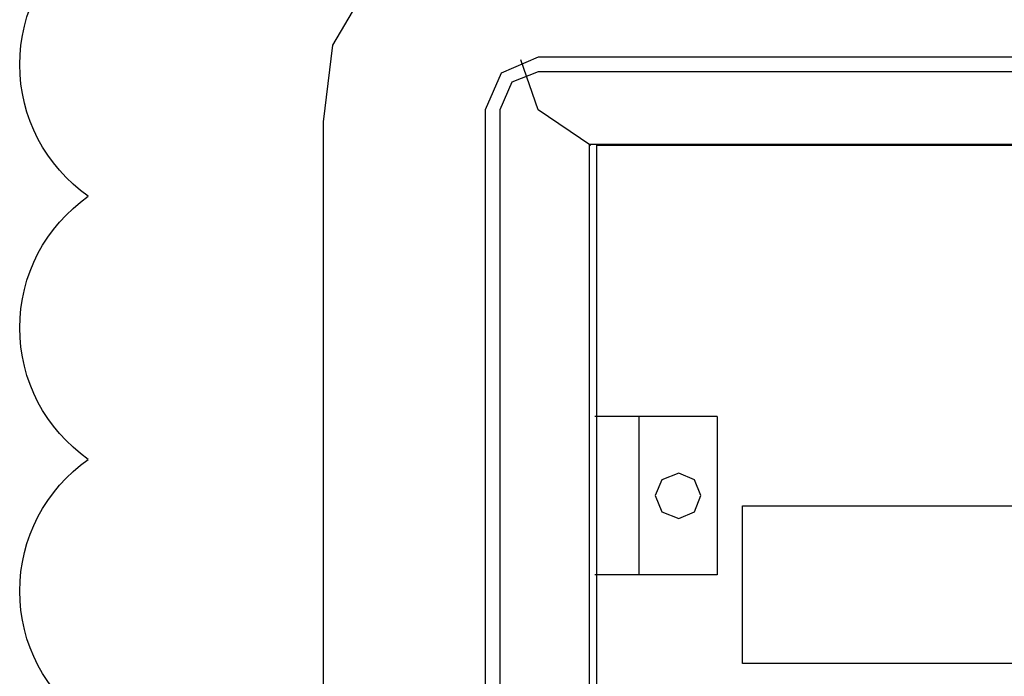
# Model space of a CAD drawing. Header units: millimetres. Extents: x 203 to 3426, y 719 to 2381.
# Tile 141 of 185: x 3330 to 3358, y 2304 to 2323. Entities that reach past the tile are written whole.
import ezdxf

# ---------------------------------------------------------------- set-up
doc = ezdxf.new("R2010")
doc.units = ezdxf.units.MM
doc.layers.add('_IE_REW01', color=30, linetype='Continuous')
doc.layers.add('E_Legrand_obudowy', color=7, linetype='Continuous')

# ---------------------------------------------------------------- blocks, each defined once
blk = doc.blocks.new('XL3 160 wnękowa 6x24M')
at = {"layer": 'E_Legrand_obudowy'}
for points in [[(270.87, 0), (-270.87, 0), (-290.01, -2.63), (-309.16, -11.66), (-323.43, -28.58), (-332.44, -44), (-335.06, -65.81), (-335.06, -573.88), (-335.06, -1088.34)], [(-273.87, -47.38), (-284.38, -51.9), (-288.89, -62.43)], [(270.11, -47.38), (-273.87, -47.38)], [(-273.87, -62.43), (-278.75, -48.14)], [(-273.87, -51.52), (-281.38, -54.53), (-284.76, -62.43)], [(270.11, -51.52), (-273.87, -51.52)], [(-288.89, -62.43), (-288.89, -1083.08)], [(-284.76, -62.43), (-284.76, -1083.08)], [(-258.85, -72.58), (-273.87, -62.43)], [(-259.23, -72.21), (255.47, -72.21), (255.47, -1072.92), (-259.23, -1072.92), (-259.23, -72.21)], [(-257.16, -72.44), (255.69, -72.44), (255.69, -1071.56), (-257.16, -1071.56), (-257.16, -72.44)], [(-222.85, -149.79), (-257.68, -149.79)], [(-245.15, -149.79), (-245.15, -194.91)], [(-222.85, -149.79), (-222.85, -194.91)], [(-227.48, -172.26), (-229.37, -167.8), (-233.83, -165.92), (-238.63, -167.8), (-240.52, -172.26), (-238.63, -176.9), (-233.83, -178.78), (-229.37, -176.9), (-227.48, -172.26)], [(-215.64, -175.18), (215.55, -175.18), (215.55, -220.12), (-215.64, -220.12), (-215.64, -175.18)], [(-222.85, -194.91), (-257.68, -194.91)]]:
    blk.add_lwpolyline(points, dxfattribs=at)
blk = doc.blocks.new('G$C3556625F')
at = {"layer": 'E_Legrand_obudowy', "color": 67, "true_color": 0x727430, "xscale": 0.1, "yscale": 0.1, "zscale": 0.1}
blk.add_blockref('XL3 160 wnękowa 6x24M', (-68.6374, 119.4025), dxfattribs=at)

msp = doc.modelspace()

# ---------------------------------------------------------------- linework, layer by layer
at = {"layer": '_IE_REW01'}
msp.add_lwpolyline([(3332.192, 2250.346, -0.5206), (3332.192, 2257.846, -0.5206), (3332.192, 2265.346, -0.5206), (3332.192, 2272.846, -0.5206), (3332.192, 2280.346, -0.5206), (3332.192, 2287.846, -0.5206), (3332.192, 2295.346, -0.5206), (3332.192, 2302.846, -0.5206), (3332.192, 2310.346, -0.5206), (3332.192, 2317.846, -0.5206), (3332.192, 2325.346, -0.5206)], format="xyb", dxfattribs=at)

# ---------------------------------------------------------------- block references
msp.add_blockref('G$C3556625F', (3441.022, 2207.143))

doc.saveas('drawing.dxf')
